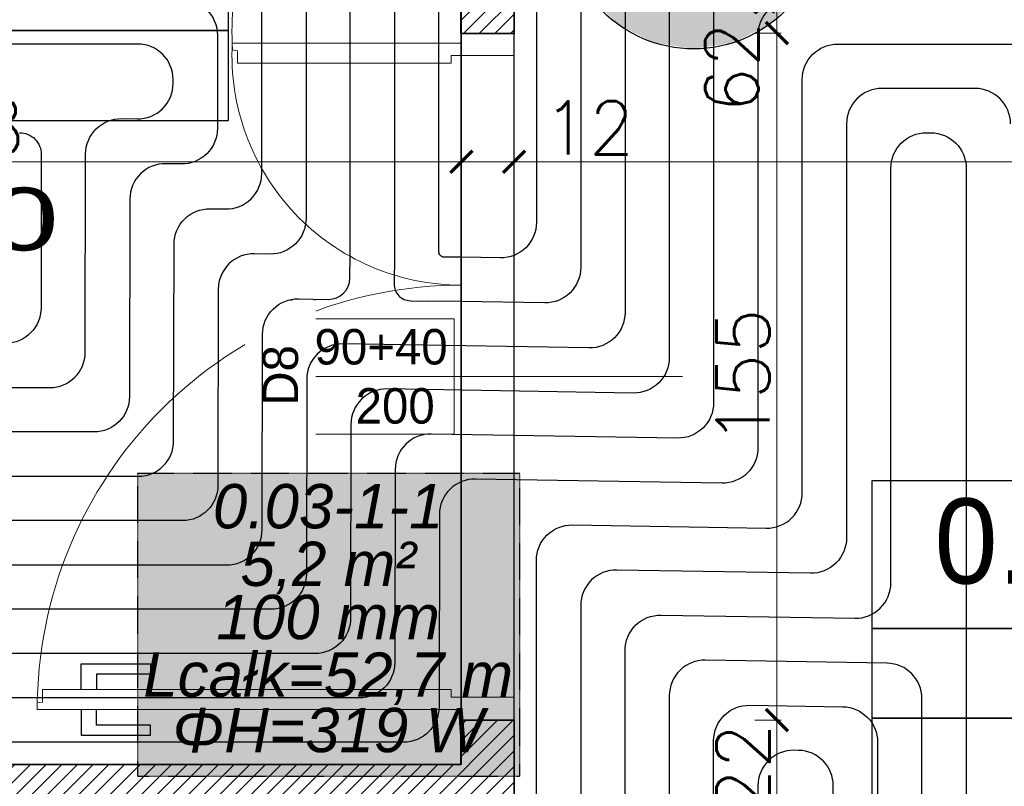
# Model space of a CAD drawing. Header units: millimetres. Extents: x -740 to 33545, y -26688 to 22494.
# Tile 162 of 256: x 10983 to 11205, y 10560 to 10733. Entities that reach past the tile are written whole.
import ezdxf
from ezdxf.enums import TextEntityAlignment as Align
from ezdxf.lldxf.tags import DXFTag

# ---------------------------------------------------------------- set-up
doc = ezdxf.new("R2010")
doc.units = ezdxf.units.MM
doc.header["$MEASUREMENT"] = 0
doc.linetypes.add('HIDDENX2', pattern=[0.1905, 0.127, -0.0635])
doc.layers.get('Defpoints').update_dxf_attribs({"color": 252})
for name, color, linetype, lineweight in [('A_l.przerywana', 252, 'ICAD_ISO03W100', 9), ('A_opisy', 252, 'Continuous', 15), ('A_projektowane sciany', 252, 'Continuous', 35), ('A_ściany projektowane', 252, 'Continuous', 35), ('l.przerywana', 252, 'ICAD_ISO03W100', 5), ('l.wypełnien', 252, 'Continuous', 5), ('Nowe_820-G Rysunki Obrazki_Nr_pióra__23', 252, 'Continuous', 15), ('wymiarowanie', 252, 'Continuous', 9)]:
    doc.layers.add(name, color=color, linetype=linetype, lineweight=lineweight)
for name, color, linetype, lineweight, true_color in [('IS_Heating_cooling floor', 7, 'HIDDENX2', 25, 0x008000), ('IS_Przyłącze (powrotne)', 5, 'Continuous', 25, 0x0000ff), ('IS_Przyłącze (zasilające)', 1, 'Continuous', 25, 0xff0000), ('IS_Room (Automatic)', 7, 'Continuous', 25, 0x000000), ('IS_Strefa podłóg', 7, 'Continuous', 25, 0x008000), ('IS_Wężownica OChP', 7, 'Continuous', 25, 0x800080)]:
    doc.layers.add(name, color=color, linetype=linetype, lineweight=lineweight, true_color=true_color)
doc.layers.add('stolarka', color=252, linetype='Continuous')
doc.layers.add('tabelki opis', color=252, linetype='Continuous')
doc.styles.add('Arial__I__', font='ariali.ttf')
doc.styles.add('PROFILE', font='GOTHIC.TTF', dxfattribs={"width": 0.8})
doc.styles.add('styl2', font='simplex.shx')
tags = doc.linetypes.add('ICAD_ISO03W100', pattern=[30, 12, -18]).pattern_tags.tags
tags[6:7] = [DXFTag(74, 4), DXFTag(75, 0), DXFTag(340, '0'), DXFTag(46, 1.0), DXFTag(50, 0.0), DXFTag(44, 0.0), DXFTag(45, 0.0)]
tags[4:5] = [DXFTag(74, 4), DXFTag(75, 0), DXFTag(340, '0'), DXFTag(46, 1.0), DXFTag(50, 0.0), DXFTag(44, 0.0), DXFTag(45, 0.0)]
doc.dimstyles.new('Skala 1-50', dxfattribs={"dimtxt": 12, "dimasz": 5, "dimexe": 1, "dimexo": 1, "dimgap": 1.5, "dimtad": 1, "dimdec": 1, "dimrnd": 0.5, "dimtxsty": 'styl2', "dimblk": 'ARCHTICK', "dimcen": 5, "dimadec": 0, "dimazin": 0, "dimtfac": 1, "dimtdec": 1, "dimtmove": 1, "dimatfit": 3, "dimldrblk": 'ARCHTICK', "dimfxl": 0, "dimlwd": -1, "dimlwe": -1, "dimarcsym": 0})

# ---------------------------------------------------------------- blocks, each defined once
blk = doc.blocks.new('_ArchTick')
at = {"color": 0, "linetype": 'ByBlock', "const_width": 0.15}
blk.add_lwpolyline([(-0.5, -0.5), (0.5, 0.5)], dxfattribs=at)
blk = doc.blocks.new('*D2240')
at = {"layer": 'Defpoints', "color": 0}
for p in [(10854.47, 10724.01), (11082.53, 10714.16), (11082.53, 10700.5)]:
    blk.add_point(p, dxfattribs=at)
at = {"layer": 'wymiarowanie', "color": 0}
for p, q in [((10854.47, 10705.5), (10854.47, 10699.5)), ((11082.53, 10705.5), (11082.53, 10699.5)), ((10854.47, 10700.5), (11082.53, 10700.5))]:
    blk.add_line(p, q, dxfattribs=at)
at = {"layer": 'wymiarowanie', "color": 0, "xscale": 5, "yscale": 5, "zscale": 5, "rotation": 180}
blk.add_blockref('_ArchTick', (10854.47, 10700.5), dxfattribs=at)
at = {"layer": 'wymiarowanie', "color": 0, "xscale": 5, "yscale": 5, "zscale": 5}
blk.add_blockref('_ArchTick', (11082.53, 10700.5), dxfattribs=at)
at = {"layer": 'wymiarowanie', "color": 0, "insert": (10968.5, 10708.3), "char_height": 12, "attachment_point": 5, "style": 'styl2'}
blk.add_mtext('228', dxfattribs=at)
blk = doc.blocks.new('*D2241')
at = {"layer": 'Defpoints', "color": 0}
for p in [(11094.39, 10718.05), (11082.53, 10714.16), (11094.39, 10700.5)]:
    blk.add_point(p, dxfattribs=at)
at = {"layer": 'wymiarowanie', "color": 0}
for p, q in [((11082.53, 10705.5), (11082.53, 10699.5)), ((11094.39, 10705.5), (11094.39, 10699.5)), ((11082.53, 10700.5), (11094.39, 10700.5)), ((11094.39, 10700.5), (11120.52, 10700.5))]:
    blk.add_line(p, q, dxfattribs=at)
at = {"layer": 'wymiarowanie', "color": 0, "xscale": 5, "yscale": 5, "zscale": 5, "rotation": 180}
blk.add_blockref('_ArchTick', (11082.53, 10700.5), dxfattribs=at)
at = {"layer": 'wymiarowanie', "color": 0, "xscale": 5, "yscale": 5, "zscale": 5}
blk.add_blockref('_ArchTick', (11094.39, 10700.5), dxfattribs=at)
at = {"layer": 'wymiarowanie', "color": 0, "insert": (11111.26, 10708.15), "char_height": 12, "attachment_point": 5, "style": 'styl2'}
blk.add_mtext('12', dxfattribs=at)
blk = doc.blocks.new('*D2607')
at = {"layer": 'Defpoints', "color": 0}
for p in [(11094.39, 10718.05), (11401.42, 10718.05), (11401.42, 10700.5)]:
    blk.add_point(p, dxfattribs=at)
at = {"layer": 'wymiarowanie', "color": 0}
for p, q in [((11094.39, 10705.5), (11094.39, 10699.5)), ((11401.42, 10705.5), (11401.42, 10699.5)), ((11094.39, 10700.5), (11401.42, 10700.5))]:
    blk.add_line(p, q, dxfattribs=at)
at = {"layer": 'wymiarowanie', "color": 0, "xscale": 5, "yscale": 5, "zscale": 5, "rotation": 180}
blk.add_blockref('_ArchTick', (11094.39, 10700.5), dxfattribs=at)
at = {"layer": 'wymiarowanie', "color": 0, "xscale": 5, "yscale": 5, "zscale": 5}
blk.add_blockref('_ArchTick', (11401.42, 10700.5), dxfattribs=at)
at = {"layer": 'wymiarowanie', "color": 0, "insert": (11247.9, 10708.3), "char_height": 12, "attachment_point": 5, "style": 'styl2'}
blk.add_mtext('307', dxfattribs=at)
blk = doc.blocks.new('*D2834')
at = {"layer": 'Defpoints', "color": 0}
for p in [(11094.39, 10574.52), (11153.71, 10574.52), (11094.39, 10552.52)]:
    blk.add_point(p, dxfattribs=at)
at = {"layer": 'wymiarowanie', "color": 0}
for p, q in [((11148.71, 10574.52), (11154.71, 10574.52)), ((11153.71, 10552.52), (11153.71, 10574.52)), ((11148.71, 10552.52), (11154.71, 10552.52))]:
    blk.add_line(p, q, dxfattribs=at)
at = {"layer": 'wymiarowanie', "color": 0, "xscale": 5, "yscale": 5, "zscale": 5}
for p, rotation in [((11153.71, 10574.52), 90), ((11153.71, 10552.52), 270)]:
    blk.add_blockref('_ArchTick', p, dxfattribs=dict(at, rotation=rotation))
at = {"layer": 'wymiarowanie', "color": 0, "insert": (11146.06, 10563.52), "char_height": 12, "attachment_point": 5, "rotation": 90, "style": 'styl2'}
blk.add_mtext('22', dxfattribs=at)
blk = doc.blocks.new('*D2835')
at = {"layer": 'Defpoints', "color": 0}
for p in [(11094.39, 10729.52), (11153.71, 10729.52), (11094.39, 10574.52)]:
    blk.add_point(p, dxfattribs=at)
at = {"layer": 'wymiarowanie', "color": 0}
for p, q in [((11148.71, 10729.52), (11154.71, 10729.52)), ((11153.71, 10574.52), (11153.71, 10729.52)), ((11148.71, 10574.52), (11154.71, 10574.52))]:
    blk.add_line(p, q, dxfattribs=at)
at = {"layer": 'wymiarowanie', "color": 0, "xscale": 5, "yscale": 5, "zscale": 5}
for p, rotation in [((11153.71, 10729.52), 90), ((11153.71, 10574.52), 270)]:
    blk.add_blockref('_ArchTick', p, dxfattribs=dict(at, rotation=rotation))
at = {"layer": 'wymiarowanie', "color": 0, "insert": (11146.06, 10652.02), "char_height": 12, "attachment_point": 5, "rotation": 90, "style": 'styl2'}
blk.add_mtext('155', dxfattribs=at)
blk = doc.blocks.new('*D2836')
at = {"layer": 'Defpoints', "color": 0}
for p in [(11132.12, 10791.99), (11153.71, 10791.99), (11094.39, 10729.52)]:
    blk.add_point(p, dxfattribs=at)
at = {"layer": 'wymiarowanie', "color": 0}
for p, q in [((11148.71, 10791.99), (11154.71, 10791.99)), ((11153.71, 10729.52), (11153.71, 10791.99)), ((11148.71, 10729.52), (11154.71, 10729.52))]:
    blk.add_line(p, q, dxfattribs=at)
at = {"layer": 'wymiarowanie', "color": 0, "xscale": 5, "yscale": 5, "zscale": 5}
for p, rotation in [((11153.71, 10791.99), 90), ((11153.71, 10729.52), 270)]:
    blk.add_blockref('_ArchTick', p, dxfattribs=dict(at, rotation=rotation))
at = {"layer": 'wymiarowanie', "color": 0, "insert": (11145.37, 10729.52), "char_height": 12, "attachment_point": 5, "rotation": 90, "style": 'styl2'}
blk.add_mtext('62,5', dxfattribs=at)

msp = doc.modelspace()

# ---------------------------------------------------------------- hatches: boundary and pattern name
at = {"layer": 'IS_Heating_cooling floor', "lineweight": 50, "true_color": 0xffffff, "transparency": 33554687}
msp.add_hatch(color=7, dxfattribs=at).paths.add_polyline_path([(11009.43, 10561.88), (11095.71, 10561.88), (11095.71, 10630.18), (11009.43, 10630.18)])
at = {"layer": 'IS_Room (Automatic)', "lineweight": 50, "true_color": 0xffffff, "transparency": 33554687}
msp.add_hatch(color=7, dxfattribs=at).paths.add_polyline_path([(11164.08, 10755.09), (11162.65, 10764.09), (11158.52, 10772.21), (11152.07, 10778.66), (11143.95, 10782.79), (11134.94, 10784.22), (11125.94, 10782.79), (11117.82, 10778.66), (11111.37, 10772.21), (11107.24, 10764.09), (11105.81, 10755.09), (11107.24, 10746.08), (11111.37, 10737.96), (11117.82, 10731.51), (11125.94, 10727.38), (11134.94, 10725.95), (11143.95, 10727.38), (11152.07, 10731.51), (11158.52, 10737.96), (11162.65, 10746.08)])
at = {"layer": 'l.wypełnien'}
h = msp.add_hatch(dxfattribs=at)
h.set_pattern_fill('ANSI31', color=256, scale=20, style=0)
h.paths.add_polyline_path([(10646.19, 10552.52), (10646.19, 10564.52), (10842.47, 10564.52), (10842.47, 10574.52), (10854.47, 10574.52), (10854.47, 10564.52), (11082.39, 10564.52), (11082.53, 10574.58), (11094.39, 10574.58), (11094.39, 10552.52), (10854.92, 10552.52)])
h.paths.add_polyline_path([(10842.47, 10676.52), (10854.47, 10676.52), (10854.47, 10791.99), (10842.47, 10791.99)])
h.paths.add_polyline_path([(10670.47, 10696.99), (10682.47, 10696.99), (10682.47, 10791.99), (10670.47, 10791.99)])
h.paths.add_polyline_path([(11082.39, 10729.46), (11094.39, 10729.46), (11094.39, 10791.99), (11082.39, 10791.99)])

# ---------------------------------------------------------------- linework, layer by layer
at = {"layer": 'A_l.przerywana', "ltscale": 0.3}
for p, q in [((11082.39, 10729.52), (11082.39, 10574.52)), ((11094.39, 10729.52), (11094.39, 10574.52))]:
    msp.add_line(p, q, dxfattribs=at)
at = {"layer": 'A_projektowane sciany'}
msp.add_lwpolyline([(11082.39, 10564.52), (10854.47, 10564.52)], dxfattribs=at)
at = {"layer": 'A_ściany projektowane'}
for p, q in [((11082.39, 10791.99), (11082.39, 10729.46)), ((11094.39, 10791.99), (11094.39, 10729.46)), ((11082.39, 10729.46), (11094.39, 10729.46)), ((11082.39, 10574.58), (11082.39, 10564.52)), ((11082.39, 10574.52), (11094.39, 10574.52)), ((11094.39, 10574.58), (11094.39, 10552.52))]:
    msp.add_line(p, q, dxfattribs=at)
at = {"layer": 'IS_Heating_cooling floor'}
msp.add_lwpolyline([(11009.43, 10561.88), (11095.71, 10561.88), (11095.71, 10630.18), (11009.43, 10630.18)], close=True, dxfattribs=at)
at = {"layer": 'IS_Room (Automatic)'}
msp.add_circle((11134.94, 10755.09), 29.14, dxfattribs=at)
at = {"layer": 'IS_Wężownica OChP', "color": 172, "true_color": 0x0000c8, "transparency": 33554687, "extrusion": (0, 0, -1)}
for points in [[(-11079.94, 10678.95), (-11078.66, 10678.95, 0.414214), (-11077.44, 10680.18), (-11077.44, 10779.05, -0.414209), (-11069.44, 10787.05), (-10867.6, 10787.05, -0.414218)], [(-10957.6, 10737.05), (-11019.44, 10737.05, 0.41421), (-11027.44, 10729.05), (-11027.44, 10707.99, 0.419042), (-11019.31, 10699.99), (-11015.81, 10700.05, -0.418496), (-11007.68, 10692.07), (-11007.59, 10647.5, 0.413669), (-10999.59, 10639.52), (-10937.6, 10639.52, 0.414214)], [(-10947.6, 10649.52), (-10989.61, 10649.52, -0.413669), (-10997.61, 10657.5), (-10997.69, 10702.23, 0.418497), (-11005.83, 10710.22), (-11009.31, 10710.16, -0.419044), (-11017.44, 10718.16), (-11017.44, 10719.05, -0.41421), (-11009.44, 10727.05), (-10967.6, 10727.05, -0.414217)], [(-10982.8, 10707.04, 0.414214), (-10987.69, 10702.13), (-10987.63, 10667.5, 0.413669), (-10979.63, 10659.52)]]:
    msp.add_lwpolyline(points, format="xyb", dxfattribs=at)
at = {"layer": 'IS_Wężownica OChP', "color": 12, "true_color": 0xc80000, "transparency": 33554687}
for points in [[(11206.45, 10709.03, 0.414141), (11198.45, 10717.03), (11177.44, 10717.04, 0.414286), (11169.44, 10709.04), (11169.44, 10615.64, -0.419045), (11161.31, 10607.64), (11117.57, 10608.36, 0.419045), (11109.44, 10600.36), (11109.44, 10425.65, 0.414214), (11117.44, 10417.65), (11313.8, 10417.65, -0.414214)], [(11119.44, 10435.65), (11119.44, 10590.2, -0.419047), (11127.57, 10598.2), (11171.31, 10597.48, 0.419047), (11179.44, 10605.47), (11179.44, 10699.03, -0.414282), (11187.44, 10707.03), (11188.45, 10707.03, -0.414145), (11196.45, 10699.03), (11196.45, 10455.65, -0.414214)], [(11186.45, 10465.65), (11186.45, 10579.36, 0.409397), (11178.58, 10587.35), (11137.57, 10588.03, 0.419047), (11129.44, 10580.03), (11129.44, 10445.65, 0.414213)], [(11139.44, 10455.65), (11139.44, 10569.87, -0.419046), (11147.57, 10577.86), (11168.58, 10577.52, -0.409398), (11176.45, 10569.52), (11176.45, 10472.55, -0.414214)], [(11166.45, 10472.55), (11166.45, 10559.68, 0.409397), (11158.58, 10567.68), (11157.57, 10567.7, 0.419047), (11149.44, 10559.7), (11149.44, 10465.65, 0.414214)]]:
    msp.add_lwpolyline(points, format="xyb", dxfattribs=at)
at = {"layer": 'l.przerywana', "ltscale": 0.3}
for centre, start, end in [((11082.53, 10730.01), 90.0007, 183.0821), ((11082.53, 10724.44), 176.9179, 269.9993)]:
    msp.add_arc(centre, 51.8, start, end, dxfattribs=at)
at = {"layer": 'Nowe_820-G Rysunki Obrazki_Nr_pióra__23', "linetype": 'Continuous', "lineweight": 15}
for points in [[(11082.53, 10729.52), (11082.53, 10724.44)], [(11094.39, 10724.44), (11094.39, 10729.52)], [(11082.53, 10724.44), (11094.39, 10724.44)], [(11090.15, 10724.44), (11087.61, 10724.44)], [(11082.53, 10579.66), (11082.53, 10574.58)], [(11094.39, 10579.66), (11082.53, 10579.66)], [(11087.61, 10579.66), (11090.15, 10579.66)], [(11094.39, 10574.58), (11094.39, 10579.66)], [(11082.53, 10574.58), (11094.39, 10574.58)], [(11082.53, 10574.58), (11094.39, 10574.58)]]:
    msp.add_lwpolyline(points, dxfattribs=at)
at = {"layer": 'stolarka', "lineweight": 9}
for points in [[(11082.53, 10724.44), (11082.53, 10727.23), (11030.81, 10727.23), (11030.83, 10725.73), (11031.97, 10725.55), (11031.97, 10722.7), (11080.23, 10722.7), (11080.23, 10724.44), (11082.53, 10724.44)], [(11082.53, 10579.66), (11082.53, 10576.88), (10986.77, 10576.88), (10986.78, 10578.38), (10987.93, 10578.56), (10987.93, 10581.4), (11080.23, 10581.4), (11080.23, 10579.66), (11082.53, 10579.66)]]:
    msp.add_lwpolyline(points, dxfattribs=at)
at = {"layer": 'stolarka'}
for points in [[(10996.68, 10581.4), (10996.68, 10587.21), (11012.35, 10587.21), (11012.35, 10584.88), (11000.16, 10584.88), (11000.16, 10581.4)], [(10996.68, 10576.88), (10996.68, 10571.08), (11012.35, 10571.08), (11012.35, 10573.4), (11000.16, 10573.4), (11000.16, 10576.88)]]:
    msp.add_lwpolyline(points, dxfattribs=at)
at = {"layer": 'stolarka', "linetype": 'ICAD_ISO03W100', "lineweight": 13, "ltscale": 0.3}
msp.add_arc((11082.54, 10576.88), 95.77, 90.0003, 180.0531, dxfattribs=at)
at = {"layer": 'tabelki opis'}
for points in [[(10865.19, 10730.11), (11029.93, 10730.11), (11029.93, 10750.38), (10865.19, 10750.38), (10865.19, 10730.11)], [(10865.19, 10709.83), (11029.93, 10709.83), (11029.93, 10730.11), (10865.19, 10730.11), (10865.19, 10709.83)], [(11258.28, 10628.48), (11175.12, 10628.48), (11175.12, 10595.21), (11258.28, 10595.21), (11258.28, 10628.48)], [(11175.12, 10574.94), (11339.86, 10574.94), (11339.86, 10595.21), (11175.12, 10595.21), (11175.12, 10574.94)], [(11175.12, 10554.66), (11339.86, 10554.66), (11339.86, 10574.94), (11175.12, 10574.94), (11175.12, 10554.66)]]:
    msp.add_lwpolyline(points, dxfattribs=at)

# ---------------------------------------------------------------- texts
at = {"layer": 'IS_Heating_cooling floor', "style": 'Arial__I__'}
for s, p in [('0.03-1-1', (11052.44, 10614.77)), ('100 mm', (11052.44, 10589.77))]:
    msp.add_text(s, height=10, dxfattribs=at).set_placement(p, align=Align.BOTTOM_CENTER)
for s, p in [('5,2 m²', (11052.44, 10609.77)), ('Lcałk=52,7 m', (11052.44, 10584.77))]:
    msp.add_text(s, height=10, dxfattribs=at).set_placement(p, align=Align.MIDDLE_CENTER)
msp.add_text('ΦH=319 W', height=10, dxfattribs=at).set_placement((11052.44, 10577.27), align=Align.TOP_CENTER)
at = {"layer": 'tabelki opis', "attachment_point": 1}
for s, insert, char_height, width in [('\\pi37.53728;{\\fCentury Gothic|b0|i1|c238|p34;WÓZKOWNIA}', (10557.41, 10652), 10.24, 164.736), ('{\\fCentury Gothic|b0|i0|c238|p34;0.04}', (11189.27, 10624.52), 19.2, 56.7)]:
    msp.add_mtext(s, dxfattribs=dict(at, insert=insert, char_height=char_height, width=width))
at = {"layer": 'wymiarowanie', "style": 'PROFILE', "width": 1.5}
msp.add_text('+/-0,00', height=14.149, dxfattribs=at).set_placement((10902.5, 10680.49))
at = {"layer": 'wymiarowanie', "insert": (5416.61, 10685.24), "char_height": 12, "width": 621.5287, "attachment_point": 1}
msp.add_mtext('\\pi202.60874;{\\fCentury Gothic|b0|i0|c238|p34;Pokrycie dachowe projektowana blachodachówka}\\P\\pi470.78474;{\\fCentury Gothic|b0|i0|c238|p34;w kolorze RAL 7016}', dxfattribs=at)

# ---------------------------------------------------------------- dimensions: what is measured, and where the dimension line sits
at = {"layer": 'wymiarowanie'}
dim = msp.add_linear_dim(base=(11153.71, 10791.99), p1=(11094.39, 10729.52), p2=(11132.12, 10791.99), angle=90, dimstyle='Skala 1-50', dxfattribs=at)
dim.commit()
dim.dimension.update_dxf_attribs({"geometry": '*D2836', "text_midpoint": (11153.71, 10729.52), "dimtype": 160})
for base, p1, p2, picture, middle in [((11082.53, 10700.5), (10854.47, 10724.01), (11082.53, 10714.16), '*D2240', (10968.5, 10708.3)), ((11401.42, 10700.5), (11094.39, 10718.05), (11401.42, 10718.05), '*D2607', (11247.9, 10708.3))]:
    dim = msp.add_linear_dim(base=base, p1=p1, p2=p2, dimstyle='Skala 1-50', dxfattribs=at)
    dim.commit()
    dim.dimension.update_dxf_attribs({"geometry": picture, "text_midpoint": middle})
dim = msp.add_linear_dim(base=(11094.39, 10700.5), p1=(11082.53, 10714.16), p2=(11094.39, 10718.05), dimstyle='Skala 1-50', dxfattribs=at)
dim.commit()
dim.dimension.update_dxf_attribs({"geometry": '*D2241', "text_midpoint": (11111.26, 10701.6), "dimtype": 160})
dim = msp.add_linear_dim(base=(11153.71, 10574.52), p1=(11094.39, 10552.52), p2=(11094.39, 10574.52), angle=90, dimstyle='Skala 1-50', dxfattribs=at)
dim.commit()
dim.dimension.update_dxf_attribs({"geometry": '*D2834', "text_midpoint": (11146.06, 10563.52)})

# ---------------------------------------------------------------- next in the draw order: texts
at = {"layer": 'A_opisy', "ltscale": 0.3, "insert": (11064.39, 10652.02), "char_height": 8, "width": 26, "attachment_point": 5, "bg_fill": 2}
msp.add_mtext('{\\fCentury Gothic|b0|i0|c238|p0;90+40}\\P\\pi6.34800;{\\fCentury Gothic|b0|i0|c238|p0;200}', dxfattribs=at)

# ---------------------------------------------------------------- next in the draw order: linework, layer by layer
at = {"layer": 'A_opisy'}
msp.add_line((11132.39, 10652.02), (11077.39, 10652.02), dxfattribs=at)
at = {"layer": 'A_opisy', "lineweight": 30, "ltscale": 0.3}
msp.add_lwpolyline([(11034.58, 10639.02), (11034.58, 10665.02), (11047.58, 10665.02), (11047.58, 10639.02)], close=True, dxfattribs=at)
at = {"layer": 'A_opisy', "ltscale": 0.3}
for points in [[(11047.58, 10665.02), (11080.91, 10665.02), (11080.91, 10652.02), (11047.58, 10652.02)], [(11047.58, 10652.02), (11080.91, 10652.02), (11080.91, 10639.02), (11047.58, 10639.02)]]:
    msp.add_lwpolyline(points, close=True, dxfattribs=at)
at = {"layer": 'IS_Przyłącze (powrotne)', "color": 172, "true_color": 0x0000c8, "transparency": 33554687}
msp.add_lwpolyline([(11332.47, 10438.48), (11332.47, 10469.65, 0.414911), (11324.45, 10477.65), (11284.47, 10477.56, -0.414911), (11276.45, 10485.56), (11276.45, 10694.42, -0.414214), (11284.45, 10702.42), (11298.27, 10702.42, 0.414216), (11306.27, 10710.42), (11306.27, 10779.02, 0.414166), (11298.27, 10787.02), (11107.44, 10787.05, 0.414259), (11099.44, 10779.05), (11099.44, 10686.8, -0.419046), (11091.31, 10678.8), (11082.45, 10678.95), (11079.94, 10678.95)], format="xyb", dxfattribs=at)
at = {"layer": 'IS_Przyłącze (zasilające)', "color": 172, "true_color": 0x0000c8, "transparency": 33554687, "extrusion": (0, 0, -1)}
msp.add_lwpolyline([(-11298.21, 10467.6), (-11274.46, 10467.55, 0.414829), (-11266.45, 10475.55), (-11266.45, 10704.42, 0.414214), (-11274.45, 10712.42), (-11288.27, 10712.42, -0.41422), (-11296.27, 10720.42), (-11296.27, 10769.02, -0.414159), (-11288.27, 10777.02), (-11117.44, 10777.05, -0.414262), (-11109.44, 10769.05), (-11109.44, 10676.64, 0.419046), (-11101.31, 10668.64), (-11082.44, 10668.95), (-11074.86, 10669.07)], format="xyb", dxfattribs=at)
at = {"layer": 'IS_Strefa podłóg', "extrusion": (0, 0, -1)}
msp.add_lwpolyline([(-11401.45, 10402.65), (-11094.44, 10402.65), (-11094.44, 10792.05), (-11401.45, 10792.03)], close=True, dxfattribs=at)
at = {"layer": 'IS_Wężownica OChP', "color": 12, "true_color": 0xc80000, "transparency": 33554687}
msp.add_lwpolyline([(11313.75, 10407.65), (11107.44, 10407.65, -0.414214), (11099.44, 10415.65), (11099.44, 10610.53, -0.419045), (11107.57, 10618.53), (11151.31, 10617.81, 0.419045), (11159.44, 10625.81), (11159.44, 10719.04, -0.414285), (11167.44, 10727.04), (11208.45, 10727.03, -0.414142)], format="xyb", dxfattribs=at)

# ---------------------------------------------------------------- next in the draw order: dimensions: what is measured, and where the dimension line sits
at = {"layer": 'wymiarowanie'}
dim = msp.add_linear_dim(base=(11153.71, 10729.52), p1=(11094.39, 10574.52), p2=(11094.39, 10729.52), angle=90, dimstyle='Skala 1-50', dxfattribs=at)
dim.commit()
dim.dimension.update_dxf_attribs({"geometry": '*D2835', "text_midpoint": (11146.06, 10652.02)})

# ---------------------------------------------------------------- next in the draw order: texts
at = {"layer": 'A_opisy', "ltscale": 0.3, "insert": (11041.7, 10652.28), "char_height": 8, "width": 26, "attachment_point": 5, "rotation": 90, "bg_fill": 2}
msp.add_mtext('{\\fCentury Gothic|b0|i0|c238|p0;D8}', dxfattribs=at)

# ---------------------------------------------------------------- next in the draw order: linework, layer by layer
at = {"layer": 'IS_Przyłącze (powrotne)', "color": 52, "true_color": 0xc8c800, "transparency": 33554687, "extrusion": (0, 0, -1)}
msp.add_lwpolyline([(-11278.27, 10767.02), (-11127.44, 10767.04, -0.414266), (-11119.44, 10759.04), (-11119.44, 10666.47, 0.419046), (-11111.31, 10658.47), (-11055.73, 10659.39, -0.418498), (-11047.6, 10651.4), (-11047.52, 10607.5, 0.413668), (-11039.52, 10599.52), (-10897.6, 10599.52, 0.414214), (-10889.6, 10607.52), (-10889.6, 10675.83, -0.414214), (-10881.6, 10683.83), (-10840.05, 10683.83, 0.414214), (-10837.6, 10686.28), (-10837.6, 10688.83), (-10837.6, 10737.94)], format="xyb", dxfattribs=at)
at = {"layer": 'IS_Przyłącze (powrotne)', "color": 92, "true_color": 0x00c800, "transparency": 33554687}
msp.add_lwpolyline([(11322.47, 10418.47), (11322.47, 10429.64, 0.414668), (11314.46, 10437.64), (11244.46, 10437.53, -0.414668), (11236.45, 10445.53), (11236.45, 10739.02, 0.41415), (11228.45, 10747.02), (11147.44, 10747.04, 0.414277), (11139.44, 10739.04), (11139.44, 10646.14, -0.419046), (11131.31, 10638.14), (11075.69, 10639.06, 0.418498), (11067.56, 10631.07), (11067.48, 10587.5, -0.413668), (11059.48, 10579.52), (10877.6, 10579.52, -0.414214), (10869.6, 10587.52), (10869.6, 10655.83, 0.414214), (10861.6, 10663.83), (10842.6, 10663.83), (10830.11, 10663.83)], format="xyb", dxfattribs=at)
at = {"layer": 'IS_Przyłącze (zasilające)', "color": 52, "true_color": 0xc8c800, "transparency": 33554687, "extrusion": (0, 0, -1)}
msp.add_lwpolyline([(-11268.27, 10757.02), (-11137.44, 10757.04, -0.41427), (-11129.44, 10749.04), (-11129.44, 10656.31, 0.419046), (-11121.31, 10648.31), (-11065.71, 10649.22, -0.418498), (-11057.58, 10641.24), (-11057.5, 10597.5, 0.413668), (-11049.5, 10589.52), (-10887.6, 10589.52, 0.414214), (-10879.6, 10597.52), (-10879.6, 10665.83, -0.414214), (-10871.6, 10673.83), (-10834.95, 10673.83, 0.414214), (-10827.6, 10681.18), (-10827.6, 10688.83), (-10827.6, 10732.94)], format="xyb", dxfattribs=at)
at = {"layer": 'IS_Przyłącze (zasilające)', "color": 92, "true_color": 0x00c800, "transparency": 33554687, "extrusion": (0, 0, -1)}
msp.add_lwpolyline([(-11273.21, 10427.58), (-11234.46, 10427.53, 0.414631), (-11226.45, 10435.53), (-11226.45, 10729.03, -0.414141), (-11218.45, 10737.03), (-11157.44, 10737.04, -0.414286), (-11149.44, 10729.04), (-11149.44, 10635.97, 0.419046), (-11141.31, 10627.97), (-11085.68, 10628.89, -0.418498), (-11077.54, 10620.91), (-11077.46, 10577.5, 0.413668), (-11069.46, 10569.52), (-10867.6, 10569.52, 0.414214), (-10859.6, 10577.52), (-10859.6, 10645.83, -0.414214), (-10851.6, 10653.83), (-10842.6, 10653.83), (-10825.11, 10653.83)], format="xyb", dxfattribs=at)
at = {"layer": 'IS_Strefa podłóg', "extrusion": (0, 0, -1)}
msp.add_lwpolyline([(-11082.44, 10564.52), (-10854.6, 10564.52), (-10854.6, 10792.05), (-11082.44, 10792.05)], close=True, dxfattribs=at)
at = {"layer": 'IS_Wężownica OChP', "color": 172, "true_color": 0x0000c8, "transparency": 33554687, "extrusion": (0, 0, -1)}
for points in [[(-10877.6, 10777.05), (-11059.44, 10777.05, 0.414209), (-11067.44, 10769.05), (-11067.44, 10679.24), (-11067.33, 10672.91, -0.414214), (-11070.99, 10669.14), (-11074.86, 10669.07)], [(-10907.6, 10609.52), (-11029.54, 10609.52, -0.413669), (-11037.54, 10617.5), (-11037.62, 10661.57, 0.418498), (-11045.75, 10669.55), (-11052.42, 10669.44, -0.414213), (-11057.35, 10674.22), (-11057.44, 10679.24), (-11057.44, 10759.05, -0.414209), (-11049.44, 10767.05), (-10887.6, 10767.05, -0.414218)], [(-10897.6, 10757.05), (-11039.44, 10757.05, 0.41421), (-11047.44, 10749.05), (-11047.44, 10687.66, 0.419042), (-11039.31, 10679.66), (-11035.77, 10679.72, -0.418496), (-11027.64, 10671.74), (-11027.56, 10627.5, 0.413669), (-11019.56, 10619.52), (-10917.6, 10619.52, 0.414214)], [(-10927.6, 10629.52), (-11009.57, 10629.52, -0.413669), (-11017.57, 10637.5), (-11017.66, 10681.9, 0.418495), (-11025.79, 10689.88), (-11029.31, 10689.83, -0.419041), (-11037.44, 10697.83), (-11037.44, 10739.05, -0.41421), (-11029.44, 10747.05), (-10906.08, 10747.05, -0.414217)]]:
    msp.add_lwpolyline(points, format="xyb", dxfattribs=at)

doc.saveas('drawing.dxf')
